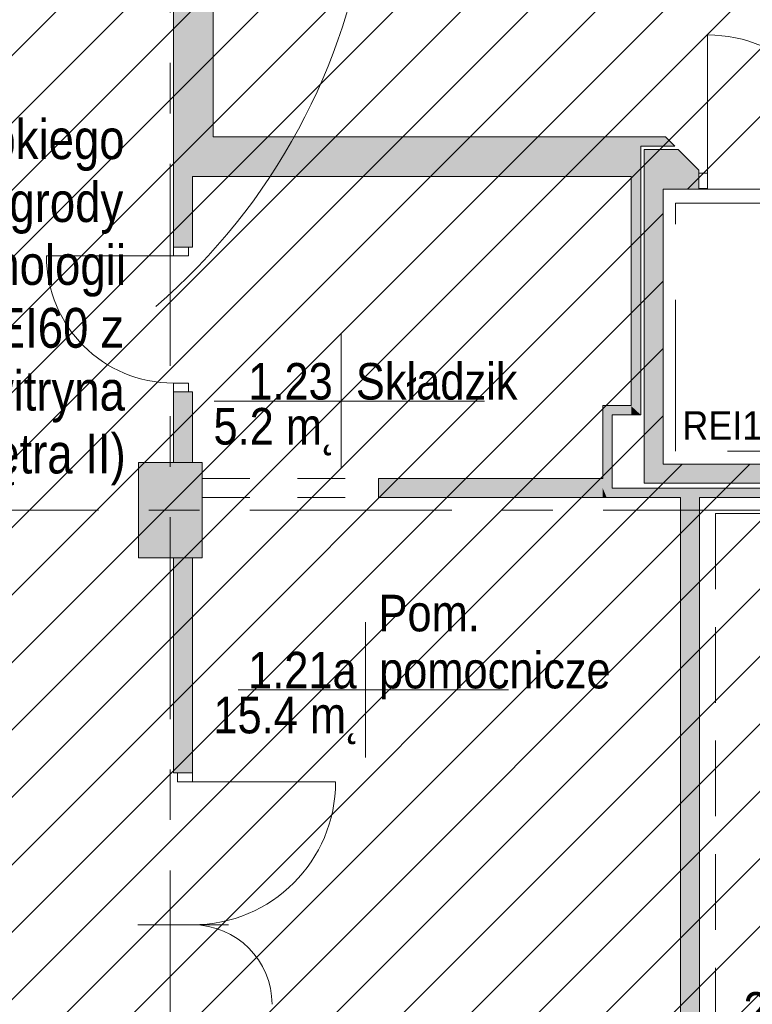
# Model space of a CAD drawing. Header units: centimetres. Extents: x -1737 to 3083, y -1 to 3760.
# Tile 3 of 36: x -707 to -246, y 578 to 1197. Entities that reach past the tile are written whole.
import ezdxf

# ---------------------------------------------------------------- set-up
doc = ezdxf.new("R2010")
doc.units = ezdxf.units.CM
for name, pattern in [('Dash', [60, 30, -30]), ('Długa kreska', [142.875, 95.25, -47.625]), ('Hidden', [71.4375, 47.625, -23.8125]), ('Oś', [222.25, 127, -31.75, 31.75, -31.75])]:
    doc.linetypes.add(name, pattern=pattern)
for name, color, linetype, lineweight in [('A-AREA-IDEN', 2, 'Continuous', 13), ('A-DETL', 90, 'Continuous', 9), ('A-DETL-GENF', 92, 'Continuous', 9), ('A-DETL-MEDM', 33, 'Continuous', 13), ('A-DOOR', 31, 'Continuous', 13), ('A-DOOR-HDLN', 31, 'Continuous', 13), ('A-FLOR', 192, 'Continuous', 13), ('A-WALL', 113, 'Continuous', 13), ('G-ANNO-TEXT', 231, 'Continuous', 13), ('S-COLS', 52, 'Continuous', 13), ('S-GRID', 1, 'Continuous', 13)]:
    doc.layers.add(name, color=color, linetype=linetype, lineweight=lineweight)
doc.layers.add('A-WALL-PATT', color=111, linetype='Continuous', lineweight=13, plot=False)
doc.styles.add('Arial', font='arial.ttf', dxfattribs={"width": 0.9, "height": 18})
doc.styles.add('Arial Narrow_1', font='ARIALN.TTF', dxfattribs={"height": 25})
doc.styles.add('Arial_7', font='arial.ttf', dxfattribs={"width": 0.85, "height": 23})

msp = doc.modelspace()

# ---------------------------------------------------------------- hatches: boundary and pattern name
at = {"layer": 'S-COLS', "lineweight": 9}
msp.add_hatch(color=251, dxfattribs=at).paths.add_polyline_path([(-632.62, 858.33), (-592.62, 858.33), (-592.62, 918.33), (-632.62, 918.33), (-632.62, 917.33)], flags=0)

# ---------------------------------------------------------------- linework, layer by layer
at = {"layer": 'A-AREA-IDEN', "color": 251, "lineweight": 9}
for p, q in [((-505.06, 999.58), (-505.06, 957.08)), ((-495.31, 957.08), (-585.06, 957.08)), ((-585.06, 957.08), (-415.06, 957.08)), ((-505.06, 957.08), (-505.06, 914.58)), ((-489.93, 817.9), (-489.93, 775.4)), ((-480.18, 775.4), (-569.93, 775.4)), ((-569.93, 775.4), (-399.93, 775.4)), ((-489.93, 775.4), (-489.93, 732.9))]:
    msp.add_line(p, q, dxfattribs=at)
at = {"layer": 'A-DETL', "color": 251, "linetype": 'Długa kreska', "lineweight": 9}
for p, q in [((-294.76, 1081.49), (-166.76, 1081.49)), ((-294.76, 925.49), (-294.76, 1081.49)), ((-166.76, 925.49), (-294.76, 925.49))]:
    msp.add_line(p, q, dxfattribs=at)
at = {"layer": 'A-DETL', "color": 251, "linetype": 'Hidden', "lineweight": 9}
for q in [(-269.62, 397.33), (-42.62, 886.33)]:
    msp.add_line((-269.62, 886.33), q, dxfattribs=at)
at = {"layer": 'A-DETL-GENF', "color": 251, "linetype": 'Continuous', "lineweight": 9}
for p, q in [((-1207.62, 679.08), (542.38, 2429.08)), ((-1207.62, 636.65), (542.38, 2386.65)), ((-1207.62, 594.23), (542.38, 2344.23)), ((-1207.62, 551.8), (542.38, 2301.8)), ((-1207.62, 509.37), (542.38, 2259.37)), ((-1207.62, 466.95), (542.38, 2216.95)), ((-1207.62, 424.52), (542.38, 2174.52)), ((-1207.62, 382.09), (542.38, 2132.09)), ((-1165.97, 381.33), (542.38, 2089.67)), ((-1123.54, 381.33), (542.38, 2047.24)), ((-1081.11, 381.33), (542.38, 2004.81)), ((-1038.69, 381.33), (542.38, 1962.39)), ((-287.26, 1090.33), (542.38, 1919.96)), ((-656.85, 381.33), (542.38, 1580.55)), ((-996.26, 381.33), (-302.62, 1074.96)), ((-614.42, 381.33), (54.38, 1050.12)), ((-953.83, 381.33), (-302.62, 1032.54)), ((-572, 381.33), (54.38, 1007.7)), ((-911.41, 381.33), (-302.62, 990.11)), ((-529.57, 381.33), (54.38, 965.27)), ((-868.98, 381.33), (-302.62, 947.68)), ((-826.55, 381.33), (-290.55, 917.33)), ((-784.13, 381.33), (-248.13, 917.33)), ((-741.7, 381.33), (-205.7, 917.33)), ((-699.27, 381.33), (-163.27, 917.33)), ((-487.14, 381.33), (54.38, 922.85)), ((-444.72, 381.33), (54.38, 880.42))]:
    msp.add_line(p, q, dxfattribs=at)
at = {"layer": 'A-DETL-GENF', "color": 251, "lineweight": 9}
for p, q in [((-280.12, 1090.83), (-280.12, 1100.33)), ((-280.12, 1100.33), (-274.62, 1100.33)), ((-274.62, 1100.33), (-274.62, 1090.83)), ((-274.62, 1090.83), (-280.12, 1090.83)), ((-610.62, 1053.83), (-610.62, 1048.33)), ((-601.12, 1053.83), (-610.62, 1053.83)), ((-601.12, 1048.33), (-601.12, 1053.83)), ((-610.62, 1048.33), (-601.12, 1048.33)), ((-601.12, 968.33), (-610.62, 968.33)), ((-610.62, 968.33), (-610.62, 962.83)), ((-601.12, 962.83), (-601.12, 968.33)), ((-610.62, 962.83), (-601.12, 962.83)), ((-608.17, 723.08), (-598.62, 723.08)), ((-608.17, 717.58), (-608.17, 723.08)), ((-598.62, 723.08), (-598.62, 717.58)), ((-598.62, 717.58), (-608.17, 717.58))]:
    msp.add_line(p, q, dxfattribs=at)
at = {"layer": 'A-DETL-MEDM', "color": 251, "lineweight": 9}
for p, q in [((-274.62, 1100.33), (-280.12, 1100.33)), ((-280.12, 1100.33), (-280.12, 1090.83)), ((-274.62, 1090.83), (-274.62, 1100.33)), ((-280.12, 1090.83), (-274.62, 1090.83)), ((-610.62, 1048.33), (-610.62, 1053.83)), ((-610.62, 1053.83), (-601.12, 1053.83)), ((-601.12, 1053.83), (-601.12, 1048.33)), ((-601.12, 1048.33), (-610.62, 1048.33)), ((-601.12, 968.33), (-610.62, 968.33)), ((-610.62, 968.33), (-610.62, 962.83)), ((-601.12, 962.83), (-601.12, 968.33)), ((-610.62, 962.83), (-601.12, 962.83)), ((-598.62, 723.08), (-608.17, 723.08)), ((-608.17, 723.08), (-608.17, 717.58)), ((-598.62, 717.58), (-598.62, 723.08)), ((-608.17, 717.58), (-598.62, 717.58))]:
    msp.add_line(p, q, dxfattribs=at)
at = {"layer": 'A-DOOR', "color": 251, "lineweight": 9}
for p, q in [((-274.62, 1100.33), (-274.62, 1187.33)), ((-610.62, 1048.33), (-690.62, 1048.33)), ((-598.62, 717.58), (-508.62, 717.58)), ((-576.12, 627.58), (-633.12, 627.58))]:
    msp.add_line(p, q, dxfattribs=at)
for centre, radius, start, end in [((-274.62, 1100.33), 87, 0, 90), ((-610.62, 1048.33), 80, 180, 270), ((-598.62, 717.58), 90, 270, 0), ((-598.62, 577.58), 50, 0, 90)]:
    msp.add_arc(centre, radius, start, end, dxfattribs=at)
at = {"layer": 'A-DOOR-HDLN', "color": 251, "linetype": 'Dash', "lineweight": 9}
for p, q in [((-592.62, 908.33), (-481.62, 908.33)), ((-592.62, 896.33), (-481.62, 896.33))]:
    msp.add_line(p, q, dxfattribs=at)
at = {"layer": 'A-FLOR', "color": 251, "lineweight": 9}
msp.add_line((-280.12, 1090.33), (-182.12, 1090.33), dxfattribs=at)
at = {"layer": 'A-WALL', "color": 251, "lineweight": 9}
for p, q in [((-585.62, 1123.33), (-585.62, 1370.83)), ((-610.62, 1338.33), (-610.62, 1053.83)), ((-301.12, 1123.33), (-585.62, 1123.33)), ((-295.12, 1117.33), (-301.12, 1123.33)), ((-316.62, 1117.33), (-295.12, 1117.33)), ((-316.62, 948.33), (-316.62, 1117.33)), ((-314.62, 1115.33), (-314.62, 905.33)), ((-293.12, 1115.33), (-314.62, 1115.33)), ((-280.12, 1102.33), (-293.12, 1115.33)), ((-598.62, 1053.83), (-598.62, 1098.33)), ((-598.62, 1098.33), (-322.62, 1098.33)), ((-322.62, 1098.33), (-322.62, 954.33)), ((-280.12, 1100.33), (-280.12, 1102.33)), ((-302.62, 917.33), (-302.62, 1090.33)), ((-302.62, 1090.33), (-280.12, 1090.33)), ((-280.12, 1090.33), (-280.12, 1090.83)), ((-601.12, 1053.83), (-598.62, 1053.83)), ((-610.62, 962.83), (-610.62, 918.33)), ((-598.62, 962.83), (-601.12, 962.83)), ((-598.62, 918.33), (-598.62, 962.83)), ((-340.62, 954.33), (-340.62, 908.33)), ((-322.62, 954.33), (-340.62, 954.33)), ((-334.62, 902.33), (-334.62, 948.33)), ((-334.62, 948.33), (-316.62, 948.33)), ((-159.62, 917.33), (-302.62, 917.33)), ((-340.62, 908.33), (-481.62, 908.33)), ((-481.62, 908.33), (-481.62, 896.33)), ((-314.62, 905.33), (-147.62, 905.33)), ((-145.62, 902.33), (-334.62, 902.33)), ((-481.62, 896.33), (-291.62, 896.33)), ((-291.62, 896.33), (-291.62, 387.33)), ((-279.62, 896.33), (-32.62, 896.33)), ((-279.62, 387.33), (-279.62, 896.33)), ((-610.62, 858.33), (-610.62, 723.08)), ((-598.62, 723.08), (-598.62, 858.33)), ((-610.62, 723.08), (-608.17, 723.08))]:
    msp.add_line(p, q, dxfattribs=at)
at = {"layer": 'A-WALL-PATT', "color": 251, "linetype": 'Continuous', "lineweight": 9, "extrusion": (0, 0, -1)}
for points in [[(592.62, 1338.33), (585.62, 1123.33), (592.62, 1358.33)], [(592.62, 1358.33), (585.62, 1123.33), (585.62, 1358.33)], [(592.62, 1338.33), (610.62, 1218.38), (610.62, 1123.33)], [(592.62, 1338.33), (610.62, 1123.33), (585.62, 1123.33)], [(601.12, 1053.83), (610.62, 1123.33), (610.62, 1053.83)], [(610.62, 1123.33), (601.12, 1053.83), (598.62, 1123.33)], [(598.62, 1123.33), (601.12, 1053.83), (598.62, 1053.83)], [(598.62, 1098.33), (316.62, 1123.33), (598.62, 1123.33)], [(316.62, 1123.33), (598.62, 1098.33), (544.15, 1098.33)], [(316.62, 1123.33), (544.15, 1098.33), (316.62, 1098.33)], [(295.12, 1117.33), (316.62, 1123.33), (316.62, 1117.33)], [(316.62, 1123.33), (295.12, 1117.33), (301.12, 1123.33)], [(314.62, 917.33), (302.62, 1115.33), (314.62, 1115.33)], [(302.62, 1115.33), (314.62, 917.33), (302.62, 917.33)], [(280.12, 1090.33), (302.62, 1115.33), (302.62, 1090.33)], [(302.62, 1115.33), (280.12, 1090.33), (293.12, 1115.33)], [(293.12, 1115.33), (280.12, 1090.33), (280.12, 1102.33)], [(322.62, 953.84), (316.62, 948.33), (322.62, 1098.33)], [(322.62, 1098.33), (316.62, 948.33), (316.62, 1098.33)], [(610.62, 918.33), (598.62, 962.83), (610.62, 962.83)], [(598.62, 962.83), (610.62, 918.33), (601.12, 918.33)], [(598.62, 962.83), (601.12, 918.33), (600.83, 918.33)], [(598.62, 962.83), (600.83, 918.33), (598.62, 918.33)], [(340.62, 902.33), (334.62, 954.33), (340.62, 954.33)], [(334.62, 954.33), (340.62, 902.33), (334.62, 902.33)], [(322.62, 948.33), (334.62, 954.33), (334.62, 948.33)], [(334.62, 954.33), (322.62, 948.33), (322.62, 954.33)], [(316.62, 948.33), (322.62, 953.84), (322.62, 948.33)], [(314.62, 917.33), (314.62, 905.33), (147.62, 917.33)], [(147.62, 917.33), (314.62, 905.33), (147.62, 905.33)], [(340.62, 896.33), (481.62, 908.33), (481.62, 896.33)], [(481.62, 908.33), (340.62, 896.33), (340.62, 908.33)], [(338.08, 896.33), (340.62, 902.33), (340.62, 896.33)], [(340.62, 902.33), (338.08, 896.33), (139.62, 902.33)], [(139.62, 902.33), (338.08, 896.33), (139.62, 896.33)], [(291.62, 387.33), (279.62, 896.33), (291.62, 896.33)], [(279.62, 896.33), (291.62, 387.33), (279.62, 387.33)], [(610.62, 734.91), (598.62, 858.33), (610.62, 858.33)], [(598.62, 858.33), (610.62, 734.91), (610.62, 723.08)], [(598.62, 858.33), (610.62, 723.08), (598.62, 723.08)]]:
    msp.add_solid(points, dxfattribs=at)
at = {"layer": 'A-WALL-PATT', "color": 251, "linetype": 'Continuous', "lineweight": 9}
msp.add_solid([(-314.62, 905.33), (-314.62, 917.33), (-314.62, 910.22)], dxfattribs=at)
at = {"layer": 'G-ANNO-TEXT', "color": 251, "lineweight": 9}
msp.add_arc((-880.31, 1316.21), 395.8, 310.77017, 32.93393, dxfattribs=at)
at = {"layer": 'S-COLS', "color": 251, "lineweight": 9}
for p, q in [((-592.62, 918.33), (-632.62, 918.33)), ((-632.62, 918.33), (-632.62, 858.33)), ((-592.62, 858.33), (-592.62, 918.33)), ((-632.62, 858.33), (-592.62, 858.33))]:
    msp.add_line(p, q, dxfattribs=at)
at = {"layer": 'S-GRID', "color": 251, "linetype": 'Oś', "lineweight": 9}
for p, q in [((-612.62, 2884.27), (-612.62, 27.13)), ((1342.46, 888.33), (-1368.76, 888.33))]:
    msp.add_line(p, q, dxfattribs=at)

# ---------------------------------------------------------------- texts
at = {"layer": 'A-AREA-IDEN', "color": 251, "lineweight": 9, "style": 'Arial_7', "width": 0.85}
for s, p in [('Składzik', (-495.89, 957.97)), ('1.23', (-563.58, 957.97)), ('5.2 m˛', (-585.48, 929.69)), ('Pom.', (-481.62, 812.18)), ('1.21a', (-563.7, 776.29)), ('pomocnicze', (-481.3, 776.29)), ('15.4 m˛', (-585.52, 748.01)), ('25.4 m˛', (-252, 562.27))]:
    msp.add_text(s, height=23, dxfattribs=at).set_placement(p)
at = {"layer": 'G-ANNO-TEXT', "color": 251, "lineweight": 9, "style": 'Arial Narrow_1'}
for s, p in [('na kondygnacji niskiego i wysokiego', (-1101.48, 1109.25)), ('parteru należy wprowadzić przegrody', (-1116.55, 1069.7)), ('wydzielające klatkę schodową w technologii', (-1196.1, 1030.15)), ('witryny o odporności pożarowej EI60 z', (-1130.56, 990.6)), ('drzwiami EIS30  (analogicznie jak witryna', (-1168, 951.05)), ('na kondygnacji piętra II)', (-944.73, 911.5))]:
    msp.add_text(s, height=25, dxfattribs=at).set_placement(p)
at = {"layer": 'G-ANNO-TEXT', "color": 251, "lineweight": 9, "style": 'Arial', "width": 0.9}
msp.add_text('REI120', height=18, dxfattribs=at).set_placement((-290.49, 932.67))

doc.saveas('drawing.dxf')
